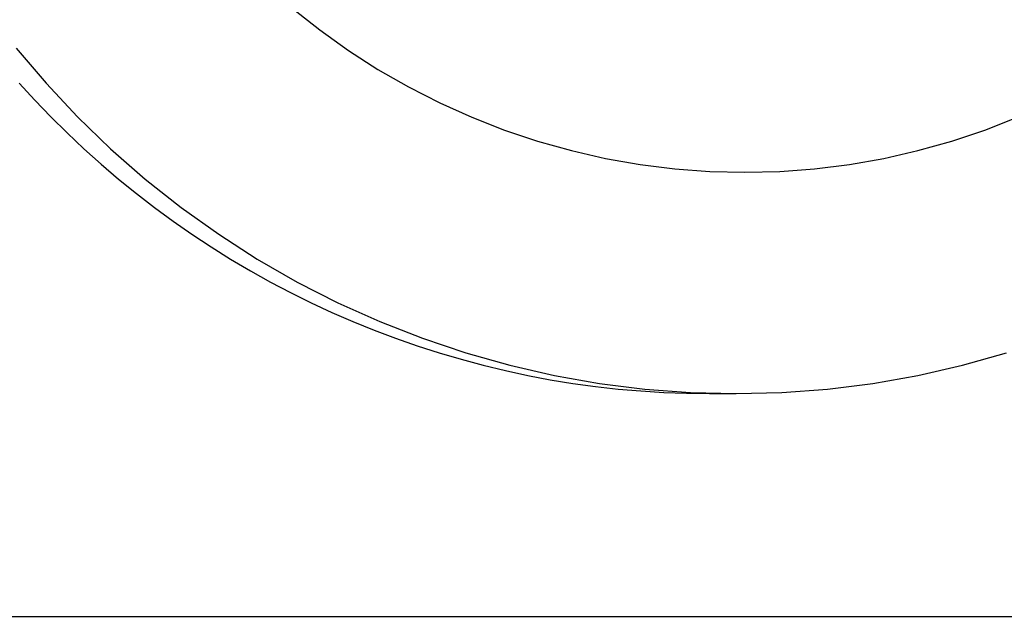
# Model space of a CAD drawing. Extents: x 668 to 3164, y 1007 to 2724.
# Tile 120 of 152: x 3010 to 3026, y 1882 to 1892. Entities that reach past the tile are written whole.
import ezdxf

# ---------------------------------------------------------------- set-up
doc = ezdxf.new("R2010")
doc.units = 0
doc.layers.add('KF_GRAVIS_12_REAR', color=7, linetype='CONTINUOUS')

# ---------------------------------------------------------------- blocks, each defined once
blk = doc.blocks.new('KF_GRAVIS_12_REAR')
at = {"layer": 'KF_GRAVIS_12_REAR'}
for p, q in [((-0.21195, -367.375), (0.22217, -367.375)), ((-14.49166, -371), (14.06777, -371))]:
    blk.add_line(p, q, dxfattribs=at)
for points in [[(-11.431, -362.325, 0), (-11.1781, -362.602, 0), (-10.9185, -362.872, 0), (-10.6526, -363.135, 0), (-10.3803, -363.392, 0), (-10.1019, -363.642, 0), (-9.81756, -363.885, 0), (-9.52743, -364.121, 0), (-9.23168, -364.349, 0), (-8.9305, -364.57, 0), (-8.62407, -364.784, 0), (-8.31257, -364.99, 0), (-7.99619, -365.188, 0), (-7.67512, -365.378, 0), (-7.34956, -365.56, 0), (-7.0197, -365.733, 0), (-6.68574, -365.899, 0), (-6.34787, -366.056, 0), (-6.00632, -366.205, 0), (-5.66127, -366.345, 0), (-5.31294, -366.476, 0), (-4.96153, -366.599, 0), (-4.60727, -366.713, 0), (-4.25036, -366.818, 0), (-3.89101, -366.914, 0), (-3.52945, -367.001, 0), (-3.16589, -367.08, 0), (-2.80055, -367.149, 0), (-2.43365, -367.209, 0), (-2.06542, -367.259, 0), (-1.69606, -367.301, 0), (-1.32582, -367.333, 0), (-0.9549, -367.356, 0), (-0.58354, -367.37, 0), (-0.21195, -367.375, 0)], [(-11.4823, -361.754, 0), (-10.9969, -362.325, 0), (-10.4844, -362.872, 0), (-9.94618, -363.392, 0), (-9.38344, -363.885, 0), (-8.79756, -364.349, 0), (-8.18995, -364.784, 0), (-7.56207, -365.188, 0), (-6.91544, -365.56, 0), (-6.25162, -365.899, 0), (-5.5722, -366.205, 0), (-4.87882, -366.476, 0), (-4.17315, -366.713, 0), (-3.45689, -366.914, 0), (-2.73177, -367.08, 0), (-1.99953, -367.209, 0), (-1.26194, -367.301, 0), (-0.52078, -367.356, 0), (0.22217, -367.375, 0), (0.96513, -367.356, 0), (1.70629, -367.301, 0), (2.44388, -367.209, 0), (3.17612, -367.08, 0), (3.90124, -366.914, 0), (4.6175, -366.713, 0)], [(0.36109, -363.775, 0), (0.93009, -363.761, 0), (1.49771, -363.718, 0), (2.0626, -363.648, 0), (2.62338, -363.549, 0), (3.17872, -363.422, 0), (3.72727, -363.268, 0), (4.2677, -363.087, 0), (4.79873, -362.879, 0)], [(-6.9954, -361.102, 0), (-6.5467, -361.458, 0), (-6.08136, -361.791, 0), (-5.6005, -362.1, 0), (-5.10528, -362.385, 0), (-4.59688, -362.644, 0), (-4.07655, -362.879, 0), (-3.54552, -363.087, 0), (-3.00508, -363.268, 0), (-2.45653, -363.422, 0), (-1.9012, -363.549, 0), (-1.34041, -363.648, 0), (-0.77553, -363.718, 0), (-0.2079, -363.761, 0), (0.36109, -363.775, 0)]]:
    blk.add_polyline3d(points, dxfattribs=at)

msp = doc.modelspace()

# ---------------------------------------------------------------- block references
at = {"layer": 'KF_GRAVIS_12_REAR'}
msp.add_blockref('KF_GRAVIS_12_REAR', (3021.439, 2253.101), dxfattribs=at)

doc.saveas('drawing.dxf')
